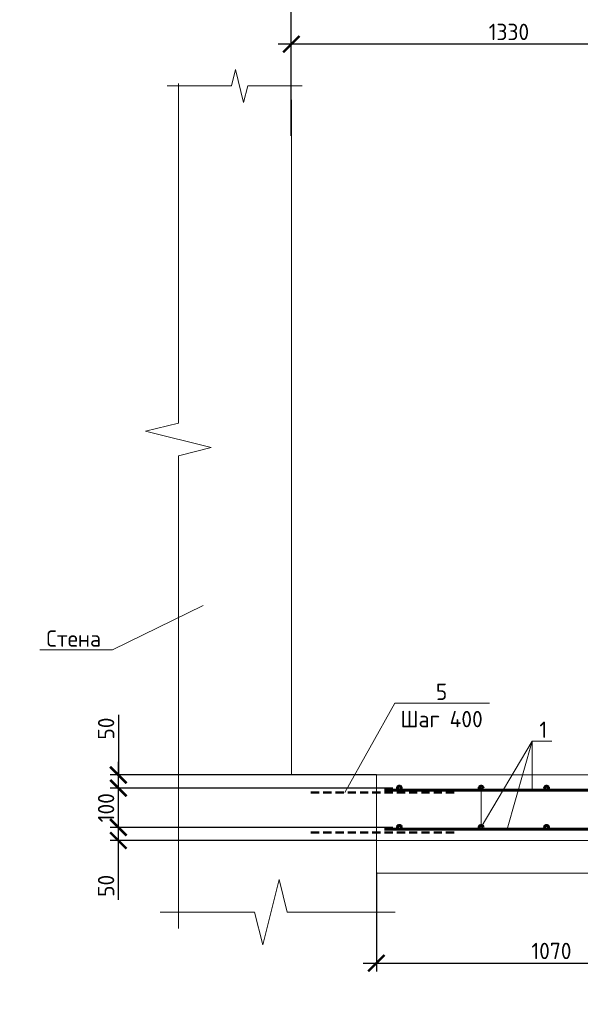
# Model space of a CAD drawing. Header units: millimetres. Extents: x 130535 to 3472113, y -52734 to 121434.
# Tile 76 of 100: x 676810 to 685377, y -6974 to 8071. Entities that reach past the tile are written whole.
import ezdxf
from ezdxf import colors
from ezdxf.entities.mleader import LeaderData, LeaderLine
from ezdxf.math import Vec2, Vec3

# ---------------------------------------------------------------- set-up
doc = ezdxf.new("R2010")
doc.units = ezdxf.units.MM
doc.linetypes.add('DASHED2', pattern=[0.375, 0.25, -0.125])
doc.layers.get('DEFPOINTS').update_dxf_attribs({"color": 1, "lineweight": 0})
for name, color, linetype, lineweight in [('Основная 0.60', 142, 'Continuous', 60), ('РАЗМЕРЫ', 1, 'Continuous', 9), ('Символы 0.20', 1, 'Continuous', 20), ('Текст 0.25', 82, 'Continuous', 25), ('Тонкая', 81, 'Continuous', 20), ('Тонкая 0.20', 30, 'Continuous', 20)]:
    doc.layers.add(name, color=color, linetype=linetype, lineweight=lineweight)
doc.styles.add('GOST-2.304_Type-B', font='GOST_Common.ttf')
doc.styles.add('ГОСТ', font='isocpeur.TTF')
doc.dimstyles.new('СПДС', dxfattribs={"dimscale": 100, "dimtxt": 2.5, "dimasz": 2.5, "dimexe": 1.25, "dimexo": 0, "dimtad": 1, "dimdec": 0, "dimtxsty": 'GOST-2.304_Type-B', "dimblk": 'ARCHTICK', "dimcen": 2.5, "dimdle": 2, "dimadec": 0, "dimazin": 2, "dimtfac": 0.75, "dimtdec": 0, "dimtmove": 1, "dimatfit": 3, "dimfxl": 1, "dimtolj": 1, "dimarcsym": 1})

# ---------------------------------------------------------------- blocks, each defined once
blk = doc.blocks.new('_None')
blk = doc.blocks.new('_ArchTick')
at = {"color": 0, "linetype": 'ByBlock', "const_width": 0.15}
blk.add_lwpolyline([(-0.5, -0.5), (0.5, 0.5)], dxfattribs=at)
blk = doc.blocks.new('*D291')
at = {"layer": 'DEFPOINTS', "color": 0, "linetype": 'Continuous', "lineweight": 0, "transparency": 16777216}
for p in [(678318, -4270), (682511, -4270), (682261, -4470)]:
    blk.add_point(p, dxfattribs=at)
at = {"layer": 'РАЗМЕРЫ', "color": 0, "linetype": 'Continuous', "lineweight": -2, "transparency": 16777216}
for p, q in [((678318, -4670), (678318, -4070)), ((682511, -4270), (678193, -4270)), ((682261, -4470), (678193, -4470)), ((678318, -5377), (678318, -4470))]:
    blk.add_line(p, q, dxfattribs=at)
at = {"layer": 'РАЗМЕРЫ', "color": 0, "linetype": 'Continuous', "lineweight": -2, "transparency": 16777216, "xscale": 250, "yscale": 250, "zscale": 250}
for p, rotation in [((678318, -4270), 90), ((678318, -4470), 270)]:
    blk.add_blockref('_ArchTick', p, dxfattribs=dict(at, rotation=rotation))
at = {"layer": 'РАЗМЕРЫ', "color": 0, "linetype": 'Continuous', "lineweight": 0, "transparency": 16777216, "insert": (678131, -5164), "char_height": 250, "attachment_point": 5, "rotation": 90, "style": 'GOST-2.304_Type-B'}
blk.add_mtext('\\A1;50', dxfattribs=at)
blk = doc.blocks.new('*D292')
at = {"layer": 'DEFPOINTS', "color": 0, "linetype": 'Continuous', "lineweight": 0, "transparency": 16777216}
for p in [(678318, -3670), (682511, -3670), (682511, -4270)]:
    blk.add_point(p, dxfattribs=at)
at = {"layer": 'РАЗМЕРЫ', "color": 0, "linetype": 'Continuous', "lineweight": -2, "transparency": 16777216}
for p, q in [((678318, -4470), (678318, -3470)), ((682511, -3670), (678193, -3670)), ((682511, -4270), (678193, -4270))]:
    blk.add_line(p, q, dxfattribs=at)
at = {"layer": 'РАЗМЕРЫ', "color": 0, "linetype": 'Continuous', "lineweight": -2, "transparency": 16777216, "xscale": 250, "yscale": 250, "zscale": 250}
for p, rotation in [((678318, -3670), 90), ((678318, -4270), 270)]:
    blk.add_blockref('_ArchTick', p, dxfattribs=dict(at, rotation=rotation))
at = {"layer": 'РАЗМЕРЫ', "color": 0, "linetype": 'Continuous', "lineweight": 0, "transparency": 16777216, "insert": (678131, -3970), "char_height": 250, "attachment_point": 5, "rotation": 90, "style": 'GOST-2.304_Type-B'}
blk.add_mtext('\\A1;100', dxfattribs=at)
blk = doc.blocks.new('*D293')
at = {"layer": 'DEFPOINTS', "color": 0, "linetype": 'Continuous', "lineweight": 0, "transparency": 16777216}
for p in [(678318, -3470), (682261, -3470), (682511, -3670)]:
    blk.add_point(p, dxfattribs=at)
at = {"layer": 'РАЗМЕРЫ', "color": 0, "linetype": 'Continuous', "lineweight": -2, "transparency": 16777216}
for p, q in [((678318, -2549), (678318, -3470)), ((678318, -3870), (678318, -3270)), ((682261, -3470), (678193, -3470)), ((682511, -3670), (678193, -3670))]:
    blk.add_line(p, q, dxfattribs=at)
at = {"layer": 'РАЗМЕРЫ', "color": 0, "linetype": 'Continuous', "lineweight": -2, "transparency": 16777216, "xscale": 250, "yscale": 250, "zscale": 250}
for p, rotation in [((678318, -3470), 90), ((678318, -3670), 270)]:
    blk.add_blockref('_ArchTick', p, dxfattribs=dict(at, rotation=rotation))
at = {"layer": 'РАЗМЕРЫ', "color": 0, "linetype": 'Continuous', "lineweight": 0, "transparency": 16777216, "insert": (678131, -2761), "char_height": 250, "attachment_point": 5, "rotation": 90, "style": 'GOST-2.304_Type-B'}
blk.add_mtext('\\A1;50', dxfattribs=at)
blk = doc.blocks.new('*D297')
at = {"layer": 'DEFPOINTS', "color": 0, "linetype": 'Continuous', "lineweight": 0, "transparency": 16777216}
for p in [(687611, -3470), (682261, -4961), (687611, -6346)]:
    blk.add_point(p, dxfattribs=at)
at = {"layer": 'РАЗМЕРЫ', "color": 0, "linetype": 'Continuous', "lineweight": -2, "transparency": 16777216}
for p, q in [((687611, -3470), (687611, -6471)), ((682261, -4961), (682261, -6471)), ((682061, -6346), (687811, -6346))]:
    blk.add_line(p, q, dxfattribs=at)
at = {"layer": 'РАЗМЕРЫ', "color": 0, "linetype": 'Continuous', "lineweight": -2, "transparency": 16777216, "xscale": 250, "yscale": 250, "zscale": 250, "rotation": 180}
blk.add_blockref('_ArchTick', (682261, -6346), dxfattribs=at)
at = {"layer": 'РАЗМЕРЫ', "color": 0, "linetype": 'Continuous', "lineweight": -2, "transparency": 16777216, "xscale": 250, "yscale": 250, "zscale": 250}
blk.add_blockref('_ArchTick', (687611, -6346), dxfattribs=at)
at = {"layer": 'РАЗМЕРЫ', "color": 0, "linetype": 'Continuous', "lineweight": 0, "transparency": 16777216, "insert": (684936, -6159), "char_height": 250, "attachment_point": 5, "style": 'GOST-2.304_Type-B'}
blk.add_mtext('\\A1;1070', dxfattribs=at)
blk = doc.blocks.new('*D265')
at = {"layer": 'DEFPOINTS', "color": 0, "linetype": 'Continuous', "lineweight": 0, "transparency": 16777216}
for p in [(680961, 7696), (680961, 6294), (687611, 6294)]:
    blk.add_point(p, dxfattribs=at)
at = {"layer": 'РАЗМЕРЫ', "color": 0, "linetype": 'Continuous', "lineweight": -2, "transparency": 16777216}
for p, q in [((687811, 7696), (680761, 7696)), ((680961, 6294), (680961, 7821)), ((687611, 6294), (687611, 7821))]:
    blk.add_line(p, q, dxfattribs=at)
at = {"layer": 'РАЗМЕРЫ', "color": 0, "linetype": 'Continuous', "lineweight": -2, "transparency": 16777216, "xscale": 250, "yscale": 250, "zscale": 250, "rotation": 180}
blk.add_blockref('_ArchTick', (680961, 7696), dxfattribs=at)
at = {"layer": 'РАЗМЕРЫ', "color": 0, "linetype": 'Continuous', "lineweight": -2, "transparency": 16777216, "xscale": 250, "yscale": 250, "zscale": 250}
blk.add_blockref('_ArchTick', (687611, 7696), dxfattribs=at)
at = {"layer": 'РАЗМЕРЫ', "color": 0, "linetype": 'Continuous', "lineweight": 0, "transparency": 16777216, "insert": (684286, 7884), "char_height": 250, "attachment_point": 5, "style": 'GOST-2.304_Type-B'}
blk.add_mtext('\\A1;1330', dxfattribs=at)
blk = doc.blocks.new('*D266')
at = {"layer": 'DEFPOINTS', "color": 0, "linetype": 'Continuous', "lineweight": 0, "transparency": 16777216}
for p in [(680961, 8476), (680961, 6294), (688611, 6294)]:
    blk.add_point(p, dxfattribs=at)
at = {"layer": 'РАЗМЕРЫ', "color": 0, "linetype": 'Continuous', "lineweight": -2, "transparency": 16777216}
for p, q in [((680961, 6294), (680961, 8601)), ((688611, 6294), (688611, 8601)), ((688811, 8476), (680761, 8476))]:
    blk.add_line(p, q, dxfattribs=at)
at = {"layer": 'РАЗМЕРЫ', "color": 0, "linetype": 'Continuous', "lineweight": -2, "transparency": 16777216, "xscale": 250, "yscale": 250, "zscale": 250, "rotation": 180}
blk.add_blockref('_ArchTick', (680961, 8476), dxfattribs=at)
at = {"layer": 'РАЗМЕРЫ', "color": 0, "linetype": 'Continuous', "lineweight": -2, "transparency": 16777216, "xscale": 250, "yscale": 250, "zscale": 250}
blk.add_blockref('_ArchTick', (688611, 8476), dxfattribs=at)
at = {"layer": 'РАЗМЕРЫ', "color": 0, "linetype": 'Continuous', "lineweight": 0, "transparency": 16777216, "insert": (684786, 8663), "char_height": 250, "attachment_point": 5, "style": 'GOST-2.304_Type-B'}
blk.add_mtext('\\A1;1530', dxfattribs=at)

msp = doc.modelspace()

# ---------------------------------------------------------------- linework, layer by layer
at = {"linetype": 'DASHED2', "lineweight": 50, "ltscale": 500}
for p, q in [((681261.5, -3739.8), (683481.4, -3739.8)), ((681261.5, -4349.8), (683481.4, -4349.8))]:
    msp.add_line(p, q, dxfattribs=at)
at = {"linetype": 'ByBlock', "lineweight": 20, "ltscale": 0.5}
for points in [[(679234.7, 7096.5), (679234.7, 1907.7), (678734.7, 1782.7), (679734.7, 1532.7), (679234.7, 1407.7), (679234.7, -5817.3)], [(682549.9, -5567.3), (680898.4, -5567.3), (680773.4, -5067.3), (680523.4, -6067.3), (680398.4, -5567.3), (678957.6, -5567.3)]]:
    msp.add_lwpolyline(points, dxfattribs=at)
at = {"layer": 'Основная 0.60'}
for p, q in [((688327.7, -3699.8), (682386.5, -3699.8)), ((688327.7, -4299.8), (682386.5, -4299.8))]:
    msp.add_line(p, q, dxfattribs=at)
for centre in [(682611.5, -3669.8), (683861.5, -3669.8), (684861.5, -3669.8), (682611.5, -4269.8), (683861.5, -4269.8), (684861.5, -4269.8)]:
    msp.add_circle(centre, 30, dxfattribs=at)
at = {"layer": 'РАЗМЕРЫ', "linetype": 'Continuous', "lineweight": 0}
for p, q in [((684643.1, -2953.8), (684260.1, -4299.8)), ((684643.1, -2953.8), (684643.1, -3699.8)), ((679234.7, -3469.8), (682261.5, -3469.8)), ((682261.5, -3469.8), (682261.5, -5567.3))]:
    msp.add_line(p, q, dxfattribs=at)
at = {"layer": 'Тонкая'}
msp.add_lwpolyline([(679065.9, 7057.7), (679215.9, 7057.7), (680045.4, 7057.7), (680107.9, 7307.7), (680232.9, 6807.7), (680295.4, 7057.7), (681124.9, 7057.7), (681124.9, 7057.7)], dxfattribs=at)
at = {"layer": 'Тонкая 0.20'}
for p, q in [((680961.5, 6846.5), (680961.5, -3469.8)), ((682261.5, -4469.8), (682261.5, -3469.8)), ((682261.5, -3469.8), (687611.5, -3469.8)), ((689111.5, -4469.8), (682261.5, -4469.8)), ((689111.5, -4969.8), (682261.5, -4969.8))]:
    msp.add_line(p, q, dxfattribs=at)

# ---------------------------------------------------------------- texts
at = {"insert": (153574.3, 18462.6), "char_height": 330, "attachment_point": 1, "style": 'ГОСТ'}
msp.add_mtext_dynamic_manual_height_columns('\\pi10055.14148;{\\H1.5152x;\\P\\pi7542.56108;Общие указания\\P\\pi1650;}1.^IРабочая документация разработана в соответствии с заданием на проектирование, требованиями действующих технических регламентов, стандартов, сводов правил и других документов, содержащих установленные требования.\\P2.^IРабочая документация выполнена в соответствии со следующими нормативными и техническими документами:\\P-^IСП 20.13330.2016 "Нагрузки и Воздействия";\\P-^IСП 63.13330.2012 "Бетонные и железобетонные конструкции. Основные положения";\\P-^IСП 22.13330.2016 "Основания зданий и сооружений";\\P-^IСП 45.13330.2012 "Земляные сооружения, основания и фундаменты".\\P3.   За относительную отметку 0,000 принята отметка чистого пола первого этажа.\\P4.^IПеречень видов работ, для которых необходимо составлять акты освидетельствования скрытых работ:\\P-^Iармирование конструкций;\\P-^Iосвидетельствование опалубки перед бетонированием;\\P-^Iвыполнение сварочных работ;\\P-^Iотбор контрольных проб бетона;\\P-^Iсоответствие законченных железобетонных конструкций проекту с отображением качества работ;\\P-^Iустройство монолитных конструкций, выполняемых в зимнее время;  \\P\\pi0;        -    устройство гидроизоляции;\\P\\pi1650;-^Iуплотнение грунтов и обратную засыпку.\\PЗапрещается выполнение последующих работ при отсутствии актов освидетельствования предшествующих скрытых работ во всех случаях.\\P\\pi0;        5. Проект рассчитан на производство работ в период положительных температур. В случае выполнения работ при отрицательных температурах необходимо выполнять требования СНиП часть 3 по производству работ и ППР.\\P        6. При минимальной температуре воздуха до минус 15°С допускается:\\P\\pi1650;-выдерживание бетона в конструкции методом термоса, при предварительном разогреве бетонной смеси;\\P -форсированный электроразогрев бетона в конструкции с повторным уплотнением.\\PПри минимальной температуре воздуха до минус 25°С допускается:\\P -обогрев бетона в греющей опалубке с помощью низкотемпературных электронагревателей;\\P -электродный сквозной прогрев бетона;\\P -электрообогрев с помощью греющего провода.', width=18460.283, gutter_width=5800, heights=[33815.2], dxfattribs=at)
at = {"layer": 'Текст 0.25', "char_height": 250, "attachment_point": 1, "style": 'GOST-2.304_Type-B'}
for insert in [(515636.1, 4816.9), (580193.7, 4816.9), (644751.2, 4816.9)]:
    msp.add_mtext_dynamic_manual_height_columns('\\pi750;1 Обратную засыпку пазух выполнять непучинистым, ненабухающим грунтом без органических включений с проливкой водой слоями не более 20 см с уплотнением грунта до коэффициента уплотнения 0,95.\\P2 При производстве земляных работ не допускать ухудшения свойств грунтов и качества подготовленного основания вследствие замачивания, промерзания, размыва, повреждения механизмами и транспортом.\\P3 Поз. 5 установить на хим. анкер BIT 200 (EASY FIX DIT-200) или аналог. Анкеровка выполняется в теле стен, ступеней и в теле плиты по всей длине с шагом 400 мм.\\P4 При изготовлении пространственных арматурных каркасов соединение стержней выполнять при помощи вязальной проволоки. \\P5 Поз. 4 установить в шахматном порядке.\\P6 Выполнить обмазочную гидроизоляцию всех поверхностей, соприкасающихся с грунтом, горячим битумом за 2 раза.\\P7 Поз. 2 выполняется в теле стен, ступеней и в теле плиты по всей длине с шагом 200 мм', width=17507.725, gutter_width=1250, heights=[0], dxfattribs=dict(at, insert=insert))

# ---------------------------------------------------------------- dimensions: what is measured, and where the dimension line sits
at = {"layer": 'РАЗМЕРЫ', "color": 3, "linetype": 'Continuous', "lineweight": 0}
for base, p1, picture, middle in [((680961.5, 8475.8), (688611.5, 6294), '*D266', (684786.5, 8663.3)), ((680961.5, 7696.5), (687611.5, 6294), '*D265', (684286.5, 7884))]:
    dim = msp.add_linear_dim(base=base, p1=p1, p2=(680961.5, 6294), dimstyle='СПДС', override={"dimlfac": 0.2}, dxfattribs=at)
    dim.commit()
    dim.dimension.update_dxf_attribs({"geometry": picture, "text_midpoint": middle})
for base, p1, p2, picture, middle in [((678318.3, -3469.8), (682511.5, -3669.8), (682261.5, -3469.8), '*D293', (678299.6, -2761.2)), ((678318.3, -4269.8), (682261.5, -4469.8), (682511.5, -4269.8), '*D291', (678369.9, -5164.4))]:
    dim = msp.add_linear_dim(base=base, p1=p1, p2=p2, angle=90, text='50', dimstyle='СПДС', override={"dimlfac": 0.2}, dxfattribs=at)
    dim.commit()
    dim.dimension.update_dxf_attribs({"geometry": picture, "text_midpoint": middle, "dimtype": 160})
dim = msp.add_linear_dim(base=(678318.3, -3669.8), p1=(682511.5, -4269.8), p2=(682511.5, -3669.8), angle=90, text='100', dimstyle='СПДС', override={"dimlfac": 0.2}, dxfattribs=at)
dim.commit()
dim.dimension.update_dxf_attribs({"geometry": '*D292', "text_midpoint": (678130.8, -3969.8)})
dim = msp.add_linear_dim(base=(687611.5, -6346.2), p1=(682261.5, -4960.5), p2=(687611.5, -3469.8), angle=180, dimstyle='СПДС', override={"dimlfac": 0.2}, dxfattribs=at)
dim.commit()
dim.dimension.update_dxf_attribs({"geometry": '*D297', "text_midpoint": (684936.5, -6158.7)})

# ---------------------------------------------------------------- leaders
at = {"layer": 'Символы 0.20', "ltscale": 100}
ml = msp.add_multileader_mtext('Standard', dxfattribs=at)
ml.set_content('Труба Тр\\Pниз трубы в уровне верха плиты', color=256, style='ГОСТ')
ml.set_leader_properties(color=256, linetype='ByLayer', lineweight=-1)
ml.set_arrow_properties(name='NONE')
ml.build(insert=Vec2(0, 0))
ml.multileader.update_dxf_attribs({"text_left_attachment_type": 6, "text_right_attachment_type": 6, "dogleg_length": 2.5, "arrow_head_size": 45, "scale": 100})
ctx = ml.context
ctx.base_point, ctx.scale, ctx.char_height, ctx.arrow_head_size, ctx.landing_gap_size, ctx.plane_origin = Vec3(374236, 9404.1), 100, 300, 45, 22.5, Vec3(368339.5, 6093.6)
ctx.left_attachment, ctx.right_attachment = 6, 6
notes = []
notes.append((ctx, [(1, (1, 1, 0), (373986, 9404.1), (1, 0), 250, [(0, [(373346.6, 7763.7)], 0, [])])]))
ctx.mtext.insert, ctx.mtext.width, ctx.mtext.flow_direction = Vec3(374258.5, 9794.1), 6442.783, 5
at = {"layer": 'Символы 0.20'}
ml = msp.add_multileader_mtext('Standard', dxfattribs=at)
ml.set_content('Стена', color=256, style='GOST-2.304_Type-B')
ml.set_leader_properties(color=256, linetype='ByLayer', lineweight=-1)
ml.set_arrow_properties(name='NONE')
ml.build(insert=Vec2(0, 0))
ml.multileader.update_dxf_attribs({"text_left_attachment_type": 6, "text_right_attachment_type": 6, "dogleg_length": 1, "arrow_head_size": 18, "scale": 20})
ctx = ml.context
ctx.base_point, ctx.scale, ctx.char_height, ctx.arrow_head_size, ctx.landing_gap_size, ctx.plane_origin = Vec3(677208.7, -1560.2), 20, 250, 18, 9, Vec3(678605.7, -817.9)
ctx.left_attachment, ctx.right_attachment = 6, 6
notes.append((ctx, [(0, (1, 1, 0), (678226.7, -1560.2), (-1, 0), 100, [(0, [(679616.3, -882.5)], 0, [])])]))
ctx.mtext.insert, ctx.mtext.flow_direction = Vec3(677217.7, -1260.2), 5
ml = msp.add_multileader_mtext('Standard', dxfattribs=at)
ml.set_content('5\\PШаг 400', color=256, style='GOST-2.304_Type-B')
ml.set_leader_properties(color=256, linetype='ByLayer', lineweight=-1)
ml.set_arrow_properties(name='NONE')
ml.build(insert=Vec2(0, 0))
ml.multileader.update_dxf_attribs({"text_left_attachment_type": 6, "text_right_attachment_type": 6, "dogleg_length": 1, "arrow_head_size": 18, "scale": 20})
ctx = ml.context
ctx.base_point, ctx.scale, ctx.char_height, ctx.arrow_head_size, ctx.landing_gap_size, ctx.plane_origin = Vec3(682643.3, -2374.5), 20, 250, 18, 9, Vec3(681792.6, -1199.9)
ctx.left_attachment, ctx.right_attachment, ctx.text_align_type = 6, 6, 1
notes.append((ctx, [(0, (1, 1, 0), (682543.3, -2374.5), (1, 0), 100, [(0, [(681779.8, -3739.8)], 0, [])])]))
ctx.mtext.insert, ctx.mtext.alignment, ctx.mtext.flow_direction = Vec3(683257.6, -2074.5), 2, 5
ml = msp.add_multileader_mtext('Standard', dxfattribs=at)
ml.set_content('1', color=256, style='GOST-2.304_Type-B')
ml.set_leader_properties(color=256, linetype='ByLayer', lineweight=-1)
ml.set_arrow_properties(name='NONE')
ml.build(insert=Vec2(0, 0))
ml.multileader.update_dxf_attribs({"text_left_attachment_type": 6, "text_right_attachment_type": 6, "dogleg_length": 1, "arrow_head_size": 18, "scale": 20})
ctx = ml.context
ctx.base_point, ctx.scale, ctx.char_height, ctx.arrow_head_size, ctx.landing_gap_size, ctx.plane_origin = Vec3(684743.1, -2953.8), 20, 250, 18, 9, Vec3(681344.7, 2250.2)
ctx.left_attachment, ctx.right_attachment = 6, 6
notes.append((ctx, [(0, (1, 1, 0), (684643.1, -2953.8), (1, 0), 100, [(1, [(683861.5, -3669.8), (683861.5, -4269.8)], 0, [])])]))
ctx.mtext.insert, ctx.mtext.width, ctx.mtext.flow_direction = Vec3(684752.1, -2653.8), 28.429, 5
for ctx, leaders in notes:
    for number, flags, end, landing, length, lines in leaders:
        leader = LeaderData()
        leader.index, (leader.has_last_leader_line, leader.has_dogleg_vector, leader.attachment_direction) = number, flags
        leader.last_leader_point, leader.dogleg_vector, leader.dogleg_length = Vec3(end), Vec3(landing), length
        for number, points, colour, breaks in lines:
            line = LeaderLine()
            line.index, line.vertices, line.color, line.breaks = number, Vec3.list(points), colors.encode_raw_color(colour), breaks
            leader.lines.append(line)
        ctx.leaders.append(leader)

doc.saveas('drawing.dxf')
